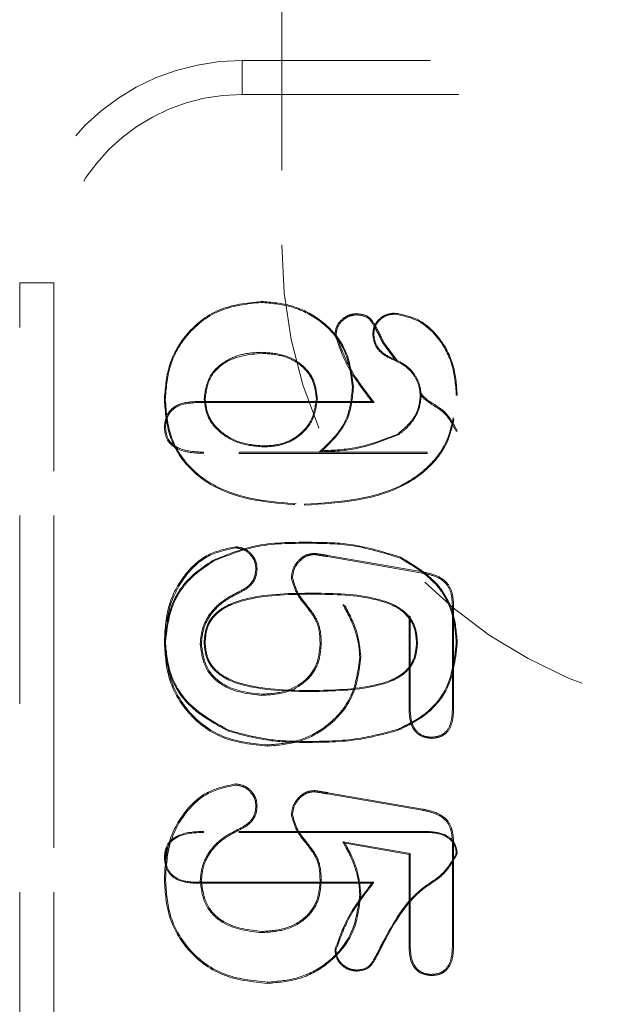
# Model space of a CAD drawing. Header units: inches. Extents: x 1802 to 2468, y -208 to -72.
# Tile 187 of 256: x 1999.548 to 1999.855, y -95.647 to -95.124. Entities that reach past the tile are written whole.
import ezdxf

# ---------------------------------------------------------------- set-up
doc = ezdxf.new("R2010")
doc.units = ezdxf.units.IN
doc.header["$LTSCALE"] = 0.5
doc.header["$MEASUREMENT"] = 0
doc.linetypes.add('HIDDEN', pattern=[0.225, 0.15, -0.075])
doc.layers.add('DSS-M-S', color=53, linetype='Continuous')
doc.layers.add('SVD-M-S', color=8, linetype='Continuous')

msp = doc.modelspace()

# ---------------------------------------------------------------- linework, layer by layer
at = {"layer": 'DSS-M-S', "linetype": 'HIDDEN', "lineweight": 18}
msp.add_line((1999.68748, -93.5035), (1999.68748, -95.2431), dxfattribs=at)
msp.add_arc((1999.93748, -95.2431), 0.25, 180, 0, dxfattribs=at)
at = {"layer": 'SVD-M-S', "linetype": 'HIDDEN', "lineweight": 18}
for p, q in [((1999.66653, -95.14523), (1999.66653, -95.16328)), ((1999.66653, -95.16328), (1999.66653, -95.14523)), ((1999.66653, -95.14523), (1999.98149, -95.14523)), ((1999.98149, -95.16328), (1999.66653, -95.16328)), ((1999.66653, -95.16328), (1999.98149, -95.16328)), ((1999.54842, -95.26334), (1999.56646, -95.26334)), ((1999.56646, -95.26334), (1999.54842, -95.26334)), ((1999.54842, -96.28697), (1999.54842, -95.26334)), ((1999.56646, -95.26334), (1999.56646, -96.28697)), ((1999.56646, -96.28697), (1999.56646, -95.26334)), ((1999.67655, -95.2737), (1999.67655, -95.27319)), ((1999.74726, -95.27988), (1999.74726, -95.27937)), ((1999.72731, -95.28033), (1999.7273, -95.27971)), ((1999.71636, -95.29083), (1999.71574, -95.29084)), ((1999.73637, -95.29072), (1999.73585, -95.29072)), ((1999.74105, -95.29505), (1999.74161, -95.29478)), ((1999.74105, -95.29505), (1999.74771, -95.30415)), ((1999.74161, -95.29478), (1999.74897, -95.30483)), ((1999.67677, -95.30023), (1999.67677, -95.30075)), ((1999.74703, -95.30377), (1999.74683, -95.30425)), ((1999.72506, -95.3188), (1999.72558, -95.3188)), ((1999.6257, -95.3255), (1999.62519, -95.32551)), ((1999.64187, -95.32695), (1999.64186, -95.32634)), ((1999.64186, -95.32634), (1999.73542, -95.32634)), ((1999.64632, -95.32468), (1999.64684, -95.32467)), ((1999.70641, -95.32489), (1999.7059, -95.32489)), ((1999.73665, -95.32695), (1999.73542, -95.32634)), ((1999.76153, -95.32369), (1999.76101, -95.32369)), ((1999.78018, -95.32301), (1999.7807, -95.32301)), ((1999.64187, -95.32695), (1999.73665, -95.32695)), ((1999.62581, -95.34002), (1999.62519, -95.34002)), ((1999.78008, -95.34204), (1999.7807, -95.34205)), ((1999.74936, -95.34405), (1999.74908, -95.34362)), ((1999.67837, -95.35047), (1999.67837, -95.34996)), ((1999.70762, -95.35308), (1999.70909, -95.35248)), ((1999.64605, -95.35328), (1999.64604, -95.35389)), ((1999.76474, -95.35389), (1999.64604, -95.35389)), ((1999.76472, -95.35328), (1999.64605, -95.35328)), ((1999.76472, -95.35328), (1999.76474, -95.35389)), ((1999.69953, -95.38094), (1999.69953, -95.38145)), ((1999.66314, -95.4041), (1999.66314, -95.40348)), ((1999.70211, -95.40165), (1999.70211, -95.40114)), ((1999.70478, -95.40763), (1999.70479, -95.40701)), ((1999.71182, -95.40876), (1999.71192, -95.40815)), ((1999.71182, -95.40876), (1999.76213, -95.41746)), ((1999.71192, -95.40815), (1999.76224, -95.41686)), ((1999.75031, -95.40951), (1999.75053, -95.40904)), ((1999.65149, -95.41103), (1999.65124, -95.41058)), ((1999.67378, -95.41532), (1999.6744, -95.41532)), ((1999.69323, -95.41998), (1999.69261, -95.41999)), ((1999.76213, -95.41746), (1999.76224, -95.41686)), ((1999.66408, -95.42774), (1999.66434, -95.4283)), ((1999.70417, -95.42818), (1999.70417, -95.4287)), ((1999.71999, -95.4342), (1999.72115, -95.43503)), ((1999.77811, -95.43513), (1999.77811, -95.48965)), ((1999.77811, -95.43513), (1999.77873, -95.43513)), ((1999.77873, -95.43513), (1999.77873, -95.48966)), ((1999.75573, -95.44042), (1999.75511, -95.44094)), ((1999.75511, -95.49028), (1999.75511, -95.44094)), ((1999.75573, -95.49026), (1999.75573, -95.44042)), ((1999.6257, -95.45401), (1999.62519, -95.45401)), ((1999.64425, -95.45527), (1999.64487, -95.45527)), ((1999.64632, -95.45435), (1999.64684, -95.45435)), ((1999.70848, -95.45571), (1999.70786, -95.4557)), ((1999.75956, -95.45457), (1999.75905, -95.45457)), ((1999.78018, -95.45503), (1999.7807, -95.45503)), ((1999.7289, -95.46222), (1999.72952, -95.46222)), ((1999.67689, -95.48247), (1999.67689, -95.48185)), ((1999.70334, -95.48039), (1999.70334, -95.47988)), ((1999.75573, -95.49026), (1999.75511, -95.49028)), ((1999.77811, -95.48965), (1999.77873, -95.48966)), ((1999.65942, -95.50096), (1999.65924, -95.50144)), ((1999.74941, -95.50034), (1999.7496, -95.50083)), ((1999.67997, -95.50879), (1999.67997, -95.50941)), ((1999.70036, -95.50692), (1999.70036, -95.50744)), ((1999.76677, -95.50467), (1999.76677, -95.50529)), ((1999.66314, -95.53008), (1999.66314, -95.52946)), ((1999.70478, -95.53362), (1999.70479, -95.533)), ((1999.71182, -95.53475), (1999.71192, -95.53414)), ((1999.71182, -95.53475), (1999.76213, -95.54345)), ((1999.71192, -95.53414), (1999.76224, -95.54284)), ((1999.67378, -95.5413), (1999.6744, -95.5413)), ((1999.69323, -95.54597), (1999.69261, -95.54598)), ((1999.76213, -95.54345), (1999.76224, -95.54284)), ((1999.64605, -95.5552), (1999.64604, -95.55468)), ((1999.76474, -95.55468), (1999.64604, -95.55468)), ((1999.76473, -95.5552), (1999.64605, -95.5552)), ((1999.66408, -95.55372), (1999.66434, -95.55428)), ((1999.76473, -95.5552), (1999.76474, -95.55468)), ((1999.71999, -95.56019), (1999.72115, -95.56102)), ((1999.75573, -95.5664), (1999.71999, -95.56019)), ((1999.75511, -95.56692), (1999.72115, -95.56102)), ((1999.77811, -95.56112), (1999.77811, -95.61564)), ((1999.77873, -95.56111), (1999.77873, -95.61564)), ((1999.75573, -95.5664), (1999.75511, -95.56692)), ((1999.75511, -95.61626), (1999.75511, -95.56692)), ((1999.75573, -95.61625), (1999.75573, -95.5664)), ((1999.78018, -95.56653), (1999.7807, -95.56652)), ((1999.6257, -95.56855), (1999.62519, -95.56855)), ((1999.62581, -95.58085), (1999.62519, -95.58086)), ((1999.64187, -95.58173), (1999.64186, -95.58224)), ((1999.64186, -95.58224), (1999.73542, -95.58224)), ((1999.64187, -95.58173), (1999.73645, -95.58173)), ((1999.64425, -95.58126), (1999.64487, -95.58126)), ((1999.70848, -95.5817), (1999.70786, -95.58169)), ((1999.73645, -95.58173), (1999.73542, -95.58224)), ((1999.7289, -95.58821), (1999.72952, -95.58821)), ((1999.67689, -95.60845), (1999.67689, -95.60783)), ((1999.74114, -95.61357), (1999.74161, -95.6138)), ((1999.71626, -95.61774), (1999.71574, -95.61774)), ((1999.75573, -95.61625), (1999.75511, -95.61626)), ((1999.77811, -95.61564), (1999.77873, -95.61564)), ((1999.7273, -95.62835), (1999.7273, -95.62887)), ((1999.67997, -95.63477), (1999.67997, -95.63539)), ((1999.76677, -95.63065), (1999.76677, -95.63127))]:
    msp.add_line(p, q, dxfattribs=at)
for radius in [0.11811, 0.10007, 0.10007]:
    msp.add_arc((1999.66653, -95.26334), radius, 90, 180, dxfattribs=at)
for points, knots in [([(1999.67655, -95.27319), (1999.66886, -95.27404), (1999.65349, -95.27574), (1999.63615, -95.28975), (1999.62658, -95.30739), (1999.62565, -95.31947), (1999.62519, -95.32551)], [0, 0, 0, 0, 0.279719, 0.559036, 0.779416, 1, 1, 1, 1]), ([(1999.67655, -95.2737), (1999.66893, -95.27455), (1999.65372, -95.27623), (1999.63655, -95.29009), (1999.62708, -95.30756), (1999.62616, -95.31952), (1999.6257, -95.3255)], [0, 0, 0, 0, 0.279828, 0.558869, 0.77913, 1, 1, 1, 1]), ([(1999.72558, -95.3188), (1999.7247, -95.3118), (1999.72292, -95.2978), (1999.70925, -95.28272), (1999.69301, -95.27459), (1999.68204, -95.27366), (1999.67655, -95.27319)], [0, 0, 0, 0, 0.279388, 0.558651, 0.779278, 1, 1, 1, 1]), ([(1999.72506, -95.3188), (1999.72419, -95.31188), (1999.72244, -95.29804), (1999.70891, -95.28313), (1999.69285, -95.2751), (1999.68199, -95.27417), (1999.67655, -95.2737)], [0, 0, 0, 0, 0.279283, 0.558244, 0.778895, 1, 1, 1, 1]), ([(1999.74726, -95.27937), (1999.7456, -95.2796), (1999.74227, -95.28006), (1999.73854, -95.28308), (1999.73617, -95.28676), (1999.73596, -95.2894), (1999.73585, -95.29072)], [0, 0, 0, 0, 0.279387, 0.559282, 0.779573, 1, 1, 1, 1]), ([(1999.7807, -95.32301), (1999.78027, -95.31734), (1999.7794, -95.30601), (1999.77151, -95.292), (1999.76044, -95.28197), (1999.75165, -95.28024), (1999.74726, -95.27937)], [0, 0, 0, 0, 0.2806, 0.560848, 0.780976, 1, 1, 1, 1]), ([(1999.71574, -95.29084), (1999.71598, -95.28919), (1999.71647, -95.28587), (1999.71971, -95.28235), (1999.72339, -95.2801), (1999.726, -95.27984), (1999.7273, -95.27971)], [0, 0, 0, 0, 0.279006, 0.559181, 0.779708, 1, 1, 1, 1]), ([(1999.71636, -95.29083), (1999.71659, -95.28928), (1999.71705, -95.28614), (1999.72012, -95.28283), (1999.7236, -95.2807), (1999.72607, -95.28045), (1999.72731, -95.28033)], [0, 0, 0, 0, 0.277566, 0.558651, 0.779074, 1, 1, 1, 1]), ([(1999.7273, -95.27971), (1999.72945, -95.27995), (1999.73376, -95.28045), (1999.7379, -95.28721), (1999.7402, -95.2919), (1999.74161, -95.29478)], [0, 0, 0, 0, 0.277972, 0.557563, 1, 1, 1, 1]), ([(1999.72731, -95.28033), (1999.72934, -95.28056), (1999.73343, -95.28102), (1999.73739, -95.28762), (1999.73965, -95.2922), (1999.74105, -95.29505)], [0, 0, 0, 0, 0.270954, 0.546277, 1, 1, 1, 1]), ([(1999.74726, -95.27988), (1999.74567, -95.28011), (1999.74249, -95.28055), (1999.73893, -95.28343), (1999.73667, -95.28694), (1999.73647, -95.28945), (1999.73637, -95.29072)], [0, 0, 0, 0, 0.279711, 0.559877, 0.778913, 1, 1, 1, 1]), ([(1999.78018, -95.32301), (1999.77976, -95.3174), (1999.7789, -95.30618), (1999.7711, -95.29234), (1999.76021, -95.28246), (1999.75156, -95.28074), (1999.74726, -95.27988)], [0, 0, 0, 0, 0.281725, 0.562372, 0.782147, 1, 1, 1, 1]), ([(1999.73542, -95.32634), (1999.7307, -95.32024), (1999.72229, -95.3094), (1999.71773, -95.29649), (1999.71574, -95.29084)], [0, 0, 0, 0, 0.562116, 1, 1, 1, 1]), ([(1999.73665, -95.32695), (1999.73178, -95.32072), (1999.72317, -95.30968), (1999.71842, -95.29654), (1999.71636, -95.29083)], [0, 0, 0, 0, 0.565284, 1, 1, 1, 1]), ([(1999.73585, -95.29072), (1999.73608, -95.29245), (1999.73654, -95.29591), (1999.74026, -95.30118), (1999.74434, -95.30309), (1999.74683, -95.30425)], [0, 0, 0, 0, 0.280136, 0.560638, 1, 1, 1, 1]), ([(1999.73637, -95.29072), (1999.73659, -95.29238), (1999.73703, -95.29571), (1999.74064, -95.3008), (1999.7446, -95.30264), (1999.74703, -95.30377)], [0, 0, 0, 0, 0.278778, 0.557934, 1, 1, 1, 1]), ([(1999.64632, -95.32468), (1999.64695, -95.32056), (1999.64822, -95.31232), (1999.65737, -95.30448), (1999.66718, -95.3007), (1999.67358, -95.30039), (1999.67677, -95.30023)], [0, 0, 0, 0, 0.279734, 0.559802, 0.780298, 1, 1, 1, 1]), ([(1999.67677, -95.30023), (1999.68079, -95.30049), (1999.68885, -95.30101), (1999.69901, -95.30663), (1999.70531, -95.31534), (1999.70605, -95.32171), (1999.70641, -95.32489)], [0, 0, 0, 0, 0.278969, 0.558885, 0.779705, 1, 1, 1, 1]), ([(1999.64684, -95.32467), (1999.64746, -95.32067), (1999.6487, -95.31264), (1999.66013, -95.30253), (1999.67046, -95.30142), (1999.67677, -95.30075)], [0, 0, 0, 0, 0.279539, 0.560136, 1, 1, 1, 1]), ([(1999.67677, -95.30075), (1999.68074, -95.301), (1999.68867, -95.30151), (1999.69865, -95.30702), (1999.70482, -95.31555), (1999.70554, -95.32178), (1999.7059, -95.32489)], [0, 0, 0, 0, 0.280675, 0.560276, 0.78017, 1, 1, 1, 1]), ([(1999.74683, -95.30425), (1999.74903, -95.30526), (1999.75341, -95.30727), (1999.75794, -95.31238), (1999.76062, -95.31802), (1999.76088, -95.3218), (1999.76101, -95.32369)], [0, 0, 0, 0, 0.2799633, 0.559815, 0.7798322, 1, 1, 1, 1]), ([(1999.74703, -95.30377), (1999.74926, -95.3048), (1999.75374, -95.30686), (1999.75838, -95.3121), (1999.76113, -95.31789), (1999.7614, -95.32176), (1999.76153, -95.32369)], [0, 0, 0, 0, 0.2790898, 0.5591181, 0.7801776, 1, 1, 1, 1]), ([(1999.70762, -95.35308), (1999.71317, -95.34776), (1999.72309, -95.33828), (1999.72446, -95.32475), (1999.72506, -95.3188)], [0, 0, 0, 0, 0.560007, 1, 1, 1, 1]), ([(1999.70909, -95.35248), (1999.71436, -95.3472), (1999.72377, -95.33775), (1999.72503, -95.3246), (1999.72558, -95.3188)], [0, 0, 0, 0, 0.559367, 1, 1, 1, 1]), ([(1999.62519, -95.32551), (1999.62572, -95.33208), (1999.62678, -95.34521), (1999.63753, -95.36246), (1999.6615, -95.37892), (1999.68385, -95.38041), (1999.69953, -95.38145)], [0, 0, 0, 0, 0.187077, 0.373675, 0.560628, 1, 1, 1, 1]), ([(1999.62519, -95.34002), (1999.62545, -95.33773), (1999.62598, -95.33314), (1999.63227, -95.32705), (1999.63822, -95.32661), (1999.64186, -95.32634)], [0, 0, 0, 0, 0.280361, 0.559919, 1, 1, 1, 1]), ([(1999.6257, -95.3255), (1999.62623, -95.33202), (1999.62727, -95.34502), (1999.63792, -95.36211), (1999.66172, -95.37843), (1999.68393, -95.3799), (1999.69953, -95.38094)], [0, 0, 0, 0, 0.1869109, 0.3728404, 0.5594453, 1, 1, 1, 1]), ([(1999.67837, -95.35047), (1999.67409, -95.35016), (1999.66554, -95.34952), (1999.65491, -95.34358), (1999.64751, -95.33487), (1999.64672, -95.32807), (1999.64632, -95.32468)], [0, 0, 0, 0, 0.279176, 0.558869, 0.779624, 1, 1, 1, 1]), ([(1999.67837, -95.34996), (1999.67415, -95.34965), (1999.66571, -95.34902), (1999.65526, -95.34318), (1999.648, -95.33465), (1999.64723, -95.328), (1999.64684, -95.32467)], [0, 0, 0, 0, 0.280632, 0.560536, 0.78037, 1, 1, 1, 1]), ([(1999.7059, -95.32489), (1999.70533, -95.32876), (1999.70419, -95.33651), (1999.6966, -95.34487), (1999.68753, -95.34934), (1999.68142, -95.34975), (1999.67837, -95.34996)], [0, 0, 0, 0, 0.279326, 0.558659, 0.779189, 1, 1, 1, 1]), ([(1999.70641, -95.32489), (1999.70583, -95.32884), (1999.70467, -95.33675), (1999.69693, -95.34528), (1999.68769, -95.34984), (1999.68147, -95.35026), (1999.67837, -95.35047)], [0, 0, 0, 0, 0.279467, 0.559452, 0.780102, 1, 1, 1, 1]), ([(1999.69953, -95.38145), (1999.71883, -95.38017), (1999.743, -95.37855), (1999.76591, -95.36178), (1999.77791, -95.34683), (1999.77958, -95.33253), (1999.7807, -95.32301)], [0, 0, 0, 0, 0.499053, 0.624837, 0.750522, 1, 1, 1, 1]), ([(1999.69953, -95.38094), (1999.71874, -95.37966), (1999.74277, -95.37807), (1999.76554, -95.36142), (1999.77742, -95.34661), (1999.77908, -95.33244), (1999.78018, -95.32301)], [0, 0, 0, 0, 0.500262, 0.625756, 0.750975, 1, 1, 1, 1]), ([(1999.76101, -95.32369), (1999.76076, -95.32594), (1999.76025, -95.33043), (1999.75627, -95.33764), (1999.75181, -95.34135), (1999.74908, -95.34362)], [0, 0, 0, 0, 0.280009, 0.560501, 1, 1, 1, 1]), ([(1999.76153, -95.32369), (1999.76116, -95.32649), (1999.76056, -95.33111), (1999.75719, -95.33665), (1999.75371, -95.34082), (1999.75081, -95.34298), (1999.74936, -95.34405)], [0, 0, 0, 0, 0.339989, 0.560427, 0.780616, 1, 1, 1, 1]), ([(1999.76126, -95.32161), (1999.76159, -95.32208), (1999.76457, -95.32636), (1999.77435, -95.32998), (1999.77863, -95.33811), (1999.7807, -95.34205)], [0, 0, 0, 0, 0.060497, 0.545138, 1, 1, 1, 1]), ([(1999.76142, -95.32286), (1999.76156, -95.32306), (1999.76441, -95.32703), (1999.7738, -95.33034), (1999.77806, -95.33829), (1999.78008, -95.34204)], [0, 0, 0, 0, 0.027346, 0.54005, 1, 1, 1, 1]), ([(1999.62581, -95.34002), (1999.62591, -95.33855), (1999.62612, -95.33564), (1999.62828, -95.33174), (1999.63327, -95.32759), (1999.63831, -95.32722), (1999.64187, -95.32695)], [0, 0, 0, 0, 0.188034, 0.372299, 0.55708, 1, 1, 1, 1]), ([(1999.64604, -95.35389), (1999.6412, -95.3537), (1999.63514, -95.35345), (1999.62911, -95.34964), (1999.62586, -95.34605), (1999.62546, -95.34243), (1999.62519, -95.34002)], [0, 0, 0, 0, 0.499468, 0.625552, 0.750747, 1, 1, 1, 1]), ([(1999.64605, -95.35328), (1999.64131, -95.35309), (1999.6354, -95.35286), (1999.62954, -95.34919), (1999.62644, -95.34578), (1999.62606, -95.34233), (1999.62581, -95.34002)], [0, 0, 0, 0, 0.5064361, 0.630972, 0.7532948, 1, 1, 1, 1]), ([(1999.74936, -95.34405), (1999.74183, -95.34699), (1999.72836, -95.35224), (1999.71396, -95.35282), (1999.70762, -95.35308)], [0, 0, 0, 0, 0.559787, 1, 1, 1, 1]), ([(1999.74908, -95.34362), (1999.74189, -95.34647), (1999.729, -95.35156), (1999.71519, -95.3522), (1999.70909, -95.35248)], [0, 0, 0, 0, 0.55837, 1, 1, 1, 1]), ([(1999.62519, -95.45487), (1999.62552, -95.44824), (1999.62617, -95.43501), (1999.63495, -95.41842), (1999.64779, -95.40663), (1999.65803, -95.40453), (1999.66314, -95.40348)], [0, 0, 0, 0, 0.280869, 0.560679, 0.780594, 1, 1, 1, 1]), ([(1999.62581, -95.45487), (1999.62613, -95.4483), (1999.62678, -95.43521), (1999.63544, -95.41883), (1999.64806, -95.40721), (1999.65812, -95.40513), (1999.66314, -95.4041)], [0, 0, 0, 0, 0.2822839, 0.5622338, 0.7815501, 1, 1, 1, 1]), ([(1999.70211, -95.40114), (1999.69225, -95.40114), (1999.67465, -95.40115), (1999.65838, -95.4077), (1999.65124, -95.41058)], [0, 0, 0, 0, 0.560838, 1, 1, 1, 1]), ([(1999.70211, -95.40165), (1999.69228, -95.40166), (1999.67478, -95.40166), (1999.65859, -95.40818), (1999.65149, -95.41103)], [0, 0, 0, 0, 0.561814, 1, 1, 1, 1]), ([(1999.66314, -95.40348), (1999.66482, -95.40376), (1999.66818, -95.40431), (1999.67179, -95.40756), (1999.67411, -95.41132), (1999.6743, -95.41398), (1999.6744, -95.41532)], [0, 0, 0, 0, 0.278968, 0.55929, 0.779513, 1, 1, 1, 1]), ([(1999.66314, -95.4041), (1999.66472, -95.40436), (1999.66791, -95.4049), (1999.6713, -95.40797), (1999.67351, -95.41152), (1999.67369, -95.41405), (1999.67378, -95.41532)], [0, 0, 0, 0, 0.277791, 0.559583, 0.778147, 1, 1, 1, 1]), ([(1999.75053, -95.40904), (1999.7417, -95.40629), (1999.72591, -95.40136), (1999.70939, -95.40121), (1999.70211, -95.40114)], [0, 0, 0, 0, 0.559155, 1, 1, 1, 1]), ([(1999.75031, -95.40951), (1999.74153, -95.40677), (1999.72581, -95.40187), (1999.70937, -95.40172), (1999.70211, -95.40165)], [0, 0, 0, 0, 0.558432, 1, 1, 1, 1]), ([(1999.69261, -95.41999), (1999.69283, -95.41815), (1999.69329, -95.41447), (1999.69659, -95.41039), (1999.70045, -95.40751), (1999.70334, -95.40718), (1999.70479, -95.40701)], [0, 0, 0, 0, 0.279669, 0.559699, 0.780039, 1, 1, 1, 1]), ([(1999.69323, -95.41998), (1999.69344, -95.41823), (1999.69388, -95.41472), (1999.69703, -95.41085), (1999.70067, -95.40811), (1999.70341, -95.40779), (1999.70478, -95.40763)], [0, 0, 0, 0, 0.280665, 0.561365, 0.781253, 1, 1, 1, 1]), ([(1999.70478, -95.40763), (1999.70609, -95.40783), (1999.70844, -95.40818), (1999.71078, -95.40858), (1999.71182, -95.40876)], [0, 0, 0, 0, 0.556751, 1, 1, 1, 1]), ([(1999.70479, -95.40701), (1999.70612, -95.40721), (1999.70851, -95.40756), (1999.71088, -95.40797), (1999.71192, -95.40815)], [0, 0, 0, 0, 0.559923, 1, 1, 1, 1]), ([(1999.78018, -95.45503), (1999.77978, -95.44963), (1999.77898, -95.43885), (1999.76978, -95.42112), (1999.7577, -95.41392), (1999.75031, -95.40951)], [0, 0, 0, 0, 0.281046, 0.560629, 1, 1, 1, 1]), ([(1999.7807, -95.45503), (1999.78029, -95.44958), (1999.77948, -95.43869), (1999.77019, -95.42077), (1999.75798, -95.41349), (1999.75053, -95.40904)], [0, 0, 0, 0, 0.280797, 0.561025, 1, 1, 1, 1]), ([(1999.65124, -95.41058), (1999.64711, -95.41334), (1999.63884, -95.41885), (1999.62788, -95.4334), (1999.62621, -95.44621), (1999.62519, -95.45401)], [0, 0, 0, 0, 0.280993, 0.561726, 1, 1, 1, 1]), ([(1999.65149, -95.41103), (1999.64739, -95.41376), (1999.63921, -95.41922), (1999.62836, -95.43362), (1999.62671, -95.44629), (1999.6257, -95.45401)], [0, 0, 0, 0, 0.281467, 0.562052, 1, 1, 1, 1]), ([(1999.67378, -95.41532), (1999.67363, -95.41689), (1999.67334, -95.42001), (1999.66995, -95.42476), (1999.66632, -95.4266), (1999.66408, -95.42774)], [0, 0, 0, 0, 0.278256, 0.555772, 1, 1, 1, 1]), ([(1999.6744, -95.41532), (1999.67424, -95.41696), (1999.67393, -95.42024), (1999.67042, -95.4252), (1999.66664, -95.42712), (1999.66434, -95.4283)], [0, 0, 0, 0, 0.280017, 0.560139, 1, 1, 1, 1]), ([(1999.70786, -95.4557), (1999.70777, -95.45191), (1999.70758, -95.44432), (1999.7011, -95.43583), (1999.695, -95.42847), (1999.6934, -95.42281), (1999.69261, -95.41999)], [0, 0, 0, 0, 0.279977, 0.560502, 0.78139, 1, 1, 1, 1]), ([(1999.70848, -95.45571), (1999.70838, -95.45185), (1999.70819, -95.44414), (1999.70167, -95.43555), (1999.69559, -95.42823), (1999.69401, -95.4227), (1999.69323, -95.41998)], [0, 0, 0, 0, 0.28487, 0.569566, 0.788821, 1, 1, 1, 1]), ([(1999.76213, -95.41746), (1999.76461, -95.41798), (1999.76948, -95.419), (1999.7756, -95.42302), (1999.77788, -95.42924), (1999.77803, -95.43315), (1999.77811, -95.43513)], [0, 0, 0, 0, 0.284658, 0.559549, 0.776624, 1, 1, 1, 1]), ([(1999.76224, -95.41686), (1999.76477, -95.41738), (1999.76979, -95.41843), (1999.77611, -95.42263), (1999.77849, -95.42907), (1999.77865, -95.4331), (1999.77873, -95.43513)], [0, 0, 0, 0, 0.280904, 0.559344, 0.779202, 1, 1, 1, 1]), ([(1999.66408, -95.42774), (1999.66111, -95.4293), (1999.65517, -95.43243), (1999.64872, -95.43942), (1999.64488, -95.44733), (1999.64446, -95.45263), (1999.64425, -95.45527)], [0, 0, 0, 0, 0.2788515, 0.5588148, 0.7797359, 1, 1, 1, 1]), ([(1999.66434, -95.4283), (1999.66142, -95.42984), (1999.65558, -95.43291), (1999.64924, -95.43976), (1999.64549, -95.4475), (1999.64508, -95.45268), (1999.64487, -95.45527)], [0, 0, 0, 0, 0.280165, 0.560008, 0.780024, 1, 1, 1, 1]), ([(1999.64632, -95.45435), (1999.64656, -95.45134), (1999.64704, -95.44531), (1999.65466, -95.43546), (1999.67487, -95.42839), (1999.69246, -95.42827), (1999.70417, -95.42818)], [0, 0, 0, 0, 0.126073, 0.252662, 0.502459, 1, 1, 1, 1]), ([(1999.64684, -95.45435), (1999.64707, -95.4514), (1999.64754, -95.44551), (1999.65501, -95.43586), (1999.67504, -95.42891), (1999.6925, -95.42878), (1999.70417, -95.4287)], [0, 0, 0, 0, 0.124889, 0.249335, 0.49844, 1, 1, 1, 1]), ([(1999.70417, -95.42818), (1999.71552, -95.42829), (1999.73258, -95.42846), (1999.75215, -95.43588), (1999.75893, -95.44583), (1999.75935, -95.45166), (1999.75956, -95.45457)], [0, 0, 0, 0, 0.497553, 0.747354, 0.873984, 1, 1, 1, 1]), ([(1999.70417, -95.4287), (1999.71548, -95.42881), (1999.73239, -95.42898), (1999.75178, -95.43627), (1999.75843, -95.44602), (1999.75884, -95.45171), (1999.75905, -95.45457)], [0, 0, 0, 0, 0.501532, 0.750433, 0.874965, 1, 1, 1, 1]), ([(1999.71999, -95.4342), (1999.72161, -95.43718), (1999.72427, -95.44207), (1999.72693, -95.44935), (1999.72856, -95.4557), (1999.72879, -95.46005), (1999.7289, -95.46222)], [0, 0, 0, 0, 0.341425, 0.561414, 0.780857, 1, 1, 1, 1]), ([(1999.72115, -95.43503), (1999.72367, -95.43983), (1999.72816, -95.4484), (1999.7291, -95.458), (1999.72952, -95.46222)], [0, 0, 0, 0, 0.560311, 1, 1, 1, 1]), ([(1999.62519, -95.45401), (1999.62575, -95.45981), (1999.62688, -95.47139), (1999.63792, -95.48982), (1999.65116, -95.49704), (1999.65924, -95.50144)], [0, 0, 0, 0, 0.280573, 0.561078, 1, 1, 1, 1]), ([(1999.67997, -95.50941), (1999.67183, -95.50858), (1999.65559, -95.50694), (1999.63688, -95.49263), (1999.62661, -95.47402), (1999.62566, -95.46126), (1999.62519, -95.45487)], [0, 0, 0, 0, 0.280075, 0.559204, 0.779404, 1, 1, 1, 1]), ([(1999.6257, -95.45401), (1999.62626, -95.45974), (1999.62738, -95.47121), (1999.63831, -95.48945), (1999.65142, -95.49659), (1999.65942, -95.50096)], [0, 0, 0, 0, 0.280548, 0.560715, 1, 1, 1, 1]), ([(1999.67997, -95.50879), (1999.67191, -95.50797), (1999.65585, -95.50635), (1999.63736, -95.49221), (1999.62721, -95.47381), (1999.62628, -95.46119), (1999.62581, -95.45487)], [0, 0, 0, 0, 0.280442, 0.559177, 0.77906, 1, 1, 1, 1]), ([(1999.64425, -95.45527), (1999.64486, -95.45975), (1999.64608, -95.4687), (1999.65843, -95.48034), (1999.66991, -95.48166), (1999.67689, -95.48247)], [0, 0, 0, 0, 0.280933, 0.562407, 1, 1, 1, 1]), ([(1999.64487, -95.45527), (1999.64547, -95.45964), (1999.64666, -95.46838), (1999.65876, -95.47977), (1999.67002, -95.48106), (1999.67689, -95.48185)], [0, 0, 0, 0, 0.279961, 0.560246, 1, 1, 1, 1]), ([(1999.70334, -95.48039), (1999.69179, -95.48026), (1999.67444, -95.48007), (1999.65453, -95.47301), (1999.64707, -95.46327), (1999.64657, -95.45732), (1999.64632, -95.45435)], [0, 0, 0, 0, 0.497472, 0.747313, 0.873819, 1, 1, 1, 1]), ([(1999.70334, -95.47988), (1999.69184, -95.47975), (1999.67461, -95.47955), (1999.65489, -95.4726), (1999.64756, -95.46306), (1999.64708, -95.45726), (1999.64684, -95.45435)], [0, 0, 0, 0, 0.5014866, 0.7506184, 0.8751054, 1, 1, 1, 1]), ([(1999.67689, -95.48185), (1999.68116, -95.48157), (1999.68967, -95.48101), (1999.70041, -95.47506), (1999.70684, -95.46575), (1999.70752, -95.45905), (1999.70786, -95.4557)], [0, 0, 0, 0, 0.280699, 0.560258, 0.779956, 1, 1, 1, 1]), ([(1999.67689, -95.48247), (1999.68122, -95.48218), (1999.68989, -95.48161), (1999.70084, -95.47553), (1999.70743, -95.466), (1999.70813, -95.45914), (1999.70848, -95.45571)], [0, 0, 0, 0, 0.2788232, 0.5587365, 0.7797732, 1, 1, 1, 1]), ([(1999.75905, -95.45457), (1999.75881, -95.45743), (1999.75835, -95.46316), (1999.75135, -95.47279), (1999.73162, -95.47931), (1999.71467, -95.47965), (1999.70334, -95.47988)], [0, 0, 0, 0, 0.125052, 0.249629, 0.498484, 1, 1, 1, 1]), ([(1999.75956, -95.45457), (1999.75932, -95.45749), (1999.75884, -95.46336), (1999.75172, -95.47319), (1999.73179, -95.47983), (1999.71472, -95.48017), (1999.70334, -95.48039)], [0, 0, 0, 0, 0.126103, 0.252838, 0.502509, 1, 1, 1, 1]), ([(1999.74941, -95.50034), (1999.75433, -95.49793), (1999.76414, -95.49312), (1999.7774, -95.47783), (1999.77913, -95.46367), (1999.78018, -95.45503)], [0, 0, 0, 0, 0.281517, 0.561565, 1, 1, 1, 1]), ([(1999.7496, -95.50083), (1999.75457, -95.49839), (1999.76448, -95.49353), (1999.77788, -95.47807), (1999.77963, -95.46376), (1999.7807, -95.45503)], [0, 0, 0, 0, 0.281133, 0.561633, 1, 1, 1, 1]), ([(1999.7289, -95.46222), (1999.728, -95.46927), (1999.7262, -95.48335), (1999.71281, -95.4988), (1999.69659, -95.50739), (1999.68551, -95.50832), (1999.67997, -95.50879)], [0, 0, 0, 0, 0.279519, 0.558504, 0.778985, 1, 1, 1, 1]), ([(1999.72952, -95.46222), (1999.72861, -95.46936), (1999.72678, -95.48364), (1999.71321, -95.49929), (1999.69678, -95.50799), (1999.68557, -95.50894), (1999.67997, -95.50941)], [0, 0, 0, 0, 0.279525, 0.558857, 0.77936, 1, 1, 1, 1]), ([(1999.76677, -95.50529), (1999.76475, -95.50501), (1999.76072, -95.50447), (1999.75566, -95.49867), (1999.75532, -95.49346), (1999.75511, -95.49028)], [0, 0, 0, 0, 0.279706, 0.559386, 1, 1, 1, 1]), ([(1999.76677, -95.50467), (1999.76549, -95.50456), (1999.76295, -95.50437), (1999.75965, -95.50229), (1999.75621, -95.49779), (1999.75593, -95.49338), (1999.75573, -95.49026)], [0, 0, 0, 0, 0.186887, 0.370092, 0.554846, 1, 1, 1, 1]), ([(1999.77811, -95.48965), (1999.77803, -95.4917), (1999.77788, -95.49573), (1999.77581, -95.50114), (1999.77148, -95.50432), (1999.76836, -95.50455), (1999.76677, -95.50467)], [0, 0, 0, 0, 0.287619, 0.566254, 0.779812, 1, 1, 1, 1]), ([(1999.77873, -95.48966), (1999.77865, -95.49175), (1999.77849, -95.49592), (1999.7763, -95.50156), (1999.77173, -95.50491), (1999.76842, -95.50516), (1999.76677, -95.50529)], [0, 0, 0, 0, 0.281133, 0.560708, 0.77978, 1, 1, 1, 1]), ([(1999.65924, -95.50144), (1999.66678, -95.50349), (1999.68026, -95.50714), (1999.69421, -95.50735), (1999.70036, -95.50744)], [0, 0, 0, 0, 0.559554, 1, 1, 1, 1]), ([(1999.65942, -95.50096), (1999.66692, -95.50299), (1999.68035, -95.50663), (1999.69424, -95.50683), (1999.70036, -95.50692)], [0, 0, 0, 0, 0.559087, 1, 1, 1, 1]), ([(1999.70036, -95.50692), (1999.7097, -95.50684), (1999.72635, -95.50669), (1999.74238, -95.50228), (1999.74941, -95.50034)], [0, 0, 0, 0, 0.561036, 1, 1, 1, 1]), ([(1999.70036, -95.50744), (1999.70972, -95.50735), (1999.72644, -95.5072), (1999.74253, -95.50277), (1999.7496, -95.50083)], [0, 0, 0, 0, 0.56037, 1, 1, 1, 1]), ([(1999.62519, -95.58086), (1999.62552, -95.57423), (1999.62617, -95.561), (1999.63495, -95.5444), (1999.64779, -95.53261), (1999.65803, -95.53051), (1999.66314, -95.52946)], [0, 0, 0, 0, 0.280869, 0.560679, 0.780594, 1, 1, 1, 1]), ([(1999.62581, -95.58085), (1999.62613, -95.57428), (1999.62678, -95.5612), (1999.63544, -95.54481), (1999.64806, -95.5332), (1999.65812, -95.53112), (1999.66314, -95.53008)], [0, 0, 0, 0, 0.282284, 0.562234, 0.78155, 1, 1, 1, 1]), ([(1999.66314, -95.52946), (1999.66482, -95.52974), (1999.66818, -95.5303), (1999.67179, -95.53354), (1999.67411, -95.5373), (1999.6743, -95.53997), (1999.6744, -95.5413)], [0, 0, 0, 0, 0.2789683, 0.5592903, 0.7795134, 1, 1, 1, 1]), ([(1999.66314, -95.53008), (1999.66472, -95.53035), (1999.66791, -95.53088), (1999.6713, -95.53395), (1999.67351, -95.53751), (1999.67369, -95.54003), (1999.67378, -95.5413)], [0, 0, 0, 0, 0.277791, 0.559583, 0.778147, 1, 1, 1, 1]), ([(1999.69261, -95.54598), (1999.69283, -95.54414), (1999.69329, -95.54045), (1999.69659, -95.53637), (1999.70045, -95.5335), (1999.70334, -95.53316), (1999.70479, -95.533)], [0, 0, 0, 0, 0.279669, 0.559699, 0.780039, 1, 1, 1, 1]), ([(1999.69323, -95.54597), (1999.69344, -95.54421), (1999.69388, -95.54071), (1999.69703, -95.53683), (1999.70067, -95.53409), (1999.70341, -95.53378), (1999.70478, -95.53362)], [0, 0, 0, 0, 0.280665, 0.561365, 0.781253, 1, 1, 1, 1]), ([(1999.70478, -95.53362), (1999.70609, -95.53381), (1999.70844, -95.53417), (1999.71078, -95.53457), (1999.71182, -95.53475)], [0, 0, 0, 0, 0.556751, 1, 1, 1, 1]), ([(1999.70479, -95.533), (1999.70612, -95.5332), (1999.70851, -95.53355), (1999.71088, -95.53396), (1999.71192, -95.53414)], [0, 0, 0, 0, 0.559923, 1, 1, 1, 1]), ([(1999.67378, -95.5413), (1999.67363, -95.54287), (1999.67334, -95.546), (1999.66995, -95.55075), (1999.66632, -95.55259), (1999.66408, -95.55372)], [0, 0, 0, 0, 0.278256, 0.555772, 1, 1, 1, 1]), ([(1999.6744, -95.5413), (1999.67424, -95.54294), (1999.67393, -95.54623), (1999.67042, -95.55119), (1999.66664, -95.55311), (1999.66434, -95.55428)], [0, 0, 0, 0, 0.2800173, 0.5601385, 1, 1, 1, 1]), ([(1999.70786, -95.58169), (1999.70777, -95.5779), (1999.70758, -95.5703), (1999.7011, -95.56182), (1999.695, -95.55445), (1999.6934, -95.54879), (1999.69261, -95.54598)], [0, 0, 0, 0, 0.279977, 0.560502, 0.78139, 1, 1, 1, 1]), ([(1999.70848, -95.5817), (1999.70838, -95.57784), (1999.70819, -95.57012), (1999.70167, -95.56153), (1999.69559, -95.55422), (1999.69401, -95.54868), (1999.69323, -95.54597)], [0, 0, 0, 0, 0.28487, 0.569566, 0.788821, 1, 1, 1, 1]), ([(1999.76213, -95.54345), (1999.76461, -95.54397), (1999.76948, -95.54498), (1999.7756, -95.54901), (1999.77788, -95.55522), (1999.77803, -95.55914), (1999.77811, -95.56112)], [0, 0, 0, 0, 0.284658, 0.559549, 0.776624, 1, 1, 1, 1]), ([(1999.76224, -95.54284), (1999.76477, -95.54337), (1999.76979, -95.54442), (1999.77611, -95.54861), (1999.77849, -95.55505), (1999.77865, -95.55909), (1999.77873, -95.56111)], [0, 0, 0, 0, 0.280904, 0.559344, 0.779202, 1, 1, 1, 1]), ([(1999.64604, -95.55468), (1999.6412, -95.55488), (1999.63514, -95.55513), (1999.62911, -95.55893), (1999.62586, -95.56253), (1999.62546, -95.56615), (1999.62519, -95.56855)], [0, 0, 0, 0, 0.499468, 0.625552, 0.750747, 1, 1, 1, 1]), ([(1999.64605, -95.5552), (1999.64129, -95.55539), (1999.63536, -95.55562), (1999.62947, -95.55931), (1999.62634, -95.56276), (1999.62596, -95.56623), (1999.6257, -95.56855)], [0, 0, 0, 0, 0.505238, 0.630038, 0.752851, 1, 1, 1, 1]), ([(1999.66408, -95.55372), (1999.66111, -95.55528), (1999.65517, -95.55841), (1999.64872, -95.5654), (1999.64488, -95.57331), (1999.64446, -95.57861), (1999.64425, -95.58126)], [0, 0, 0, 0, 0.278852, 0.558815, 0.779736, 1, 1, 1, 1]), ([(1999.66434, -95.55428), (1999.66142, -95.55582), (1999.65558, -95.55889), (1999.64924, -95.56574), (1999.64549, -95.57349), (1999.64508, -95.57867), (1999.64487, -95.58126)], [0, 0, 0, 0, 0.280165, 0.560008, 0.780024, 1, 1, 1, 1]), ([(1999.78018, -95.56653), (1999.78007, -95.56519), (1999.77984, -95.56252), (1999.77743, -95.55917), (1999.77258, -95.55579), (1999.76797, -95.55544), (1999.76473, -95.5552)], [0, 0, 0, 0, 0.186283, 0.369271, 0.555719, 1, 1, 1, 1]), ([(1999.7807, -95.56652), (1999.78037, -95.56443), (1999.77972, -95.56022), (1999.77338, -95.55535), (1999.76801, -95.55494), (1999.76474, -95.55468)], [0, 0, 0, 0, 0.279024, 0.559292, 1, 1, 1, 1]), ([(1999.71999, -95.56019), (1999.72161, -95.56316), (1999.72427, -95.56806), (1999.72693, -95.57533), (1999.72856, -95.58168), (1999.72879, -95.58603), (1999.7289, -95.58821)], [0, 0, 0, 0, 0.341425, 0.561414, 0.780857, 1, 1, 1, 1]), ([(1999.72115, -95.56102), (1999.72367, -95.56582), (1999.72816, -95.57439), (1999.7291, -95.58399), (1999.72952, -95.58821)], [0, 0, 0, 0, 0.560311, 1, 1, 1, 1]), ([(1999.74114, -95.61357), (1999.74691, -95.60297), (1999.75494, -95.58819), (1999.77357, -95.57799), (1999.77805, -95.57022), (1999.78018, -95.56653)], [0, 0, 0, 0, 0.57098, 0.796306, 1, 1, 1, 1]), ([(1999.74161, -95.6138), (1999.74734, -95.60326), (1999.75534, -95.58854), (1999.77404, -95.5783), (1999.77853, -95.57037), (1999.7807, -95.56652)], [0, 0, 0, 0, 0.565817, 0.78979, 1, 1, 1, 1]), ([(1999.62519, -95.56855), (1999.62545, -95.57085), (1999.62598, -95.57544), (1999.63227, -95.58153), (1999.63822, -95.58197), (1999.64186, -95.58224)], [0, 0, 0, 0, 0.280361, 0.559919, 1, 1, 1, 1]), ([(1999.6257, -95.56855), (1999.62596, -95.57077), (1999.62646, -95.57518), (1999.63255, -95.58105), (1999.63832, -95.58147), (1999.64187, -95.58173)], [0, 0, 0, 0, 0.279652, 0.556233, 1, 1, 1, 1]), ([(1999.67997, -95.63539), (1999.67183, -95.63457), (1999.65559, -95.63292), (1999.63688, -95.61862), (1999.62661, -95.6), (1999.62566, -95.58724), (1999.62519, -95.58086)], [0, 0, 0, 0, 0.280075, 0.559204, 0.779404, 1, 1, 1, 1]), ([(1999.67997, -95.63477), (1999.67191, -95.63396), (1999.65585, -95.63233), (1999.63736, -95.6182), (1999.62721, -95.5998), (1999.62628, -95.58718), (1999.62581, -95.58085)], [0, 0, 0, 0, 0.280442, 0.559177, 0.77906, 1, 1, 1, 1]), ([(1999.64425, -95.58126), (1999.64486, -95.58573), (1999.64608, -95.59469), (1999.65843, -95.60633), (1999.66991, -95.60765), (1999.67689, -95.60845)], [0, 0, 0, 0, 0.280933, 0.562407, 1, 1, 1, 1]), ([(1999.64487, -95.58126), (1999.64547, -95.58563), (1999.64666, -95.59437), (1999.65876, -95.60576), (1999.67002, -95.60705), (1999.67689, -95.60783)], [0, 0, 0, 0, 0.279961, 0.560246, 1, 1, 1, 1]), ([(1999.67689, -95.60783), (1999.68116, -95.60755), (1999.68967, -95.60699), (1999.70041, -95.60104), (1999.70684, -95.59174), (1999.70752, -95.58504), (1999.70786, -95.58169)], [0, 0, 0, 0, 0.2806995, 0.5602578, 0.7799565, 1, 1, 1, 1]), ([(1999.67689, -95.60845), (1999.68122, -95.60817), (1999.68989, -95.60759), (1999.70084, -95.60151), (1999.70743, -95.59198), (1999.70813, -95.58512), (1999.70848, -95.5817)], [0, 0, 0, 0, 0.278823, 0.558736, 0.779773, 1, 1, 1, 1]), ([(1999.73542, -95.58224), (1999.7307, -95.58833), (1999.72229, -95.59917), (1999.71773, -95.61208), (1999.71574, -95.61774)], [0, 0, 0, 0, 0.562116, 1, 1, 1, 1]), ([(1999.73645, -95.58173), (1999.7316, -95.58794), (1999.72303, -95.59894), (1999.71831, -95.61204), (1999.71626, -95.61774)], [0, 0, 0, 0, 0.564758, 1, 1, 1, 1]), ([(1999.7289, -95.58821), (1999.728, -95.59525), (1999.7262, -95.60934), (1999.71281, -95.62478), (1999.69659, -95.63338), (1999.68551, -95.63431), (1999.67997, -95.63477)], [0, 0, 0, 0, 0.279519, 0.558504, 0.778985, 1, 1, 1, 1]), ([(1999.72952, -95.58821), (1999.72861, -95.59535), (1999.72678, -95.60962), (1999.71321, -95.62528), (1999.69678, -95.63398), (1999.68557, -95.63492), (1999.67997, -95.63539)], [0, 0, 0, 0, 0.279525, 0.558857, 0.77936, 1, 1, 1, 1]), ([(1999.7273, -95.62835), (1999.72936, -95.62812), (1999.73349, -95.62765), (1999.73748, -95.62103), (1999.73974, -95.61643), (1999.74114, -95.61357)], [0, 0, 0, 0, 0.272166, 0.548209, 1, 1, 1, 1]), ([(1999.7273, -95.62887), (1999.72945, -95.62862), (1999.73376, -95.62813), (1999.7379, -95.62137), (1999.7402, -95.61667), (1999.74161, -95.6138)], [0, 0, 0, 0, 0.277972, 0.557563, 1, 1, 1, 1]), ([(1999.71574, -95.61774), (1999.71598, -95.61939), (1999.71647, -95.62271), (1999.71971, -95.62623), (1999.72339, -95.62848), (1999.726, -95.62874), (1999.7273, -95.62887)], [0, 0, 0, 0, 0.279006, 0.559181, 0.779708, 1, 1, 1, 1]), ([(1999.71626, -95.61774), (1999.71649, -95.61932), (1999.71696, -95.62248), (1999.72005, -95.62583), (1999.72357, -95.62798), (1999.72606, -95.62823), (1999.7273, -95.62835)], [0, 0, 0, 0, 0.277829, 0.558745, 0.779179, 1, 1, 1, 1]), ([(1999.76677, -95.63127), (1999.76475, -95.631), (1999.76072, -95.63045), (1999.75566, -95.62465), (1999.75532, -95.61944), (1999.75511, -95.61626)], [0, 0, 0, 0, 0.2797057, 0.5593856, 1, 1, 1, 1]), ([(1999.76677, -95.63065), (1999.76549, -95.63055), (1999.76295, -95.63035), (1999.75965, -95.62828), (1999.75621, -95.62378), (1999.75593, -95.61936), (1999.75573, -95.61625)], [0, 0, 0, 0, 0.186887, 0.370092, 0.554846, 1, 1, 1, 1]), ([(1999.77811, -95.61564), (1999.77803, -95.61768), (1999.77788, -95.62171), (1999.77581, -95.62712), (1999.77148, -95.6303), (1999.76836, -95.63053), (1999.76677, -95.63065)], [0, 0, 0, 0, 0.287619, 0.566254, 0.779812, 1, 1, 1, 1]), ([(1999.77873, -95.61564), (1999.77865, -95.61774), (1999.77849, -95.62191), (1999.7763, -95.62755), (1999.77173, -95.6309), (1999.76842, -95.63114), (1999.76677, -95.63127)], [0, 0, 0, 0, 0.281133, 0.560708, 0.77978, 1, 1, 1, 1])]:
    msp.add_open_spline(points, degree=3, knots=knots, dxfattribs=at)

doc.saveas('drawing.dxf')
